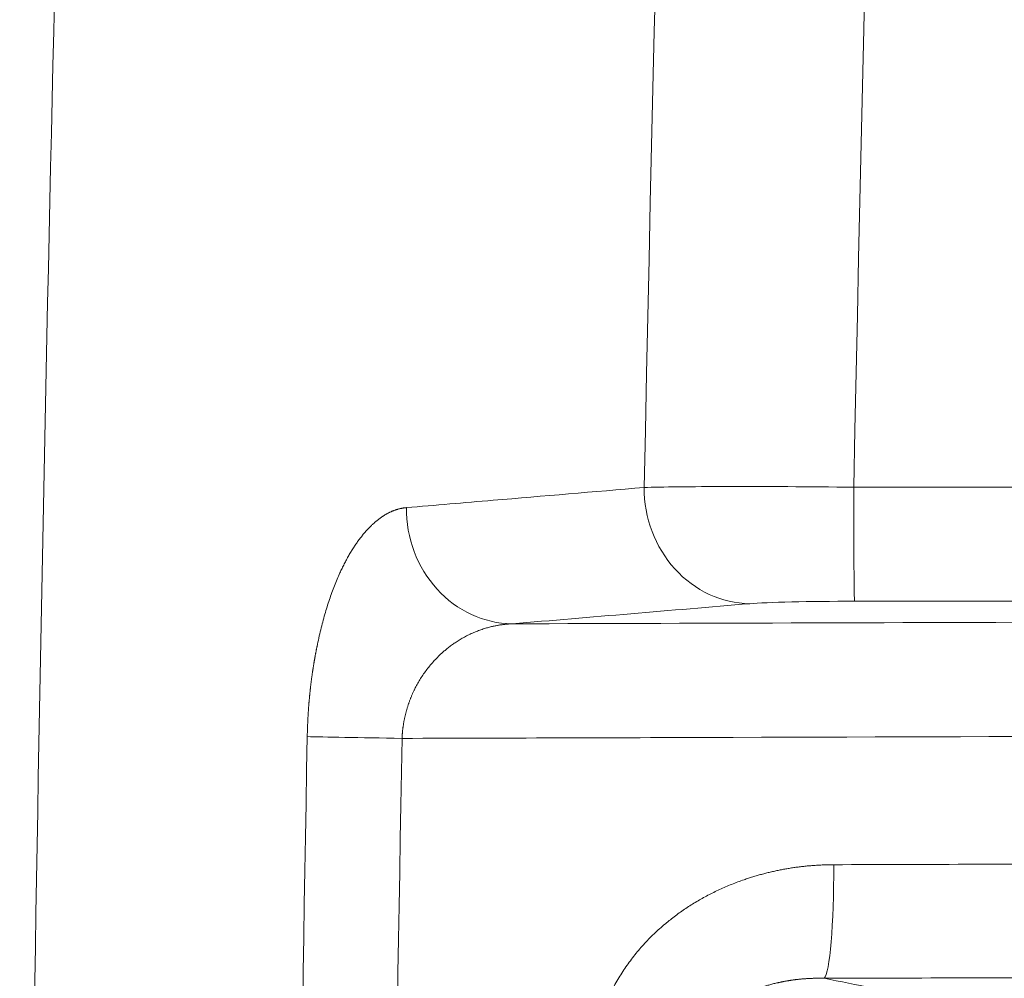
# Model space of a CAD drawing. Header units: millimetres. Extents: x -620 to 6530, y -1325 to 1325.
# Tile 106 of 180: x -548 to -505, y 83 to 125. Entities that reach past the tile are written whole.
import ezdxf

# ---------------------------------------------------------------- set-up
doc = ezdxf.new("R2010")
doc.units = ezdxf.units.MM
doc.layers.add('Plan', color=7, linetype='Continuous', true_color=0xffffff)

msp = doc.modelspace()

# ---------------------------------------------------------------- linework, layer by layer
at = {"layer": 'Plan', "color": 155, "linetype": 'Continuous', "lineweight": 13}
for p, q in [((-511.71, 104.828), (-466.482, 104.828)), ((-466.445, 99.831), (-511.673, 99.831))]:
    msp.add_line(p, q, dxfattribs=at)
for centre, major_axis, ratio, start_param, end_param in [((-516.262, 104.721), (0.422, -4.982), 0.924412, 4.615617, 6.191524), ((-511.672, 104.828), (0, -5), 0.007679, 4.712389, 6.248267), ((-526.678, 103.839), (0.422, -4.982), 0.924415, 4.615805, 6.191522), ((-531.017, 93.819), (4.999, -0.091), 0.000695, 3.53097, 4.61744), ((-513.061, 88.296), (0.015, -5), 0.0948, 0.087325, 1.56953)]:
    msp.add_ellipse(centre, major_axis=major_axis, ratio=ratio, start_param=start_param, end_param=end_param, dxfattribs=at)
at = {"layer": 'Plan', "color": 155, "linetype": 'Continuous', "lineweight": 18}
msp.add_open_spline([(-492.846, -758.021), (-502.061, -695.301), (-510.132, -632.413), (-523.977, -506.385), (-529.75, -443.245), (-538.99, -316.796), (-545.923, -190.178), (-549.392, 0), (-545.923, 190.178), (-538.99, 316.796), (-529.75, 443.245), (-523.977, 506.385), (-510.132, 632.413), (-502.061, 695.301), (-492.846, 758.021)], degree=3, knots=[0, 0, 0, 0, 0.125, 0.125, 0.25, 0.25, 0.375, 0.5, 0.625, 0.75, 0.75, 0.875, 0.875, 1, 1, 1, 1], dxfattribs=at)
at = {"layer": 'Plan', "color": 155, "linetype": 'Continuous', "lineweight": 13}
for points, knots in [([(-520.887, 104.814), (-518.736, 211.312), (-513.297, 317.91), (-495.78, 531.592), (-483.628, 638.739), (-468.127, 745.551)], [0, 0, 0, 0, 0.496999, 0.496999, 1, 1, 1, 1]), ([(-459.046, 744.226), (-474.421, 638.287), (-486.496, 532.017), (-504.059, 318.818), (-509.545, 211.854), (-511.71, 104.828)], [0, 0, 0, 0, 0.5, 0.5, 1, 1, 1, 1]), ([(-531.303, 103.931), (-530.036, 104.039), (-528.77, 104.146), (-525.298, 104.44), (-523.092, 104.627), (-520.887, 104.814)], [0, 0, 0, 0, 0.36486, 0.36486, 1, 1, 1, 1]), ([(-520.887, 104.814), (-520.139, 104.838), (-518.847, 104.853), (-515.611, 104.858), (-513.669, 104.848), (-511.71, 104.828)], [0, 0, 0, 0, 0.5, 0.5, 1, 1, 1, 1]), ([(-531.303, 103.931), (-531.316, 103.93), (-531.343, 103.928), (-531.382, 103.923), (-531.422, 103.918), (-531.461, 103.911), (-531.501, 103.904), (-531.54, 103.896), (-531.58, 103.888), (-531.619, 103.878), (-531.658, 103.868), (-531.697, 103.856), (-531.736, 103.844), (-531.775, 103.832), (-531.814, 103.818), (-531.853, 103.803), (-531.892, 103.788), (-531.931, 103.772), (-531.97, 103.755), (-532.008, 103.737), (-532.047, 103.718), (-532.085, 103.699), (-532.124, 103.679), (-532.162, 103.657), (-532.201, 103.636), (-532.239, 103.613), (-532.278, 103.589), (-532.316, 103.565), (-532.354, 103.54), (-532.392, 103.513), (-532.43, 103.487), (-532.468, 103.459), (-532.506, 103.43), (-532.544, 103.401), (-532.582, 103.371), (-532.62, 103.34), (-532.657, 103.308), (-532.695, 103.275), (-532.733, 103.242), (-532.77, 103.207), (-532.808, 103.172), (-532.872, 103.111), (-532.961, 103.02), (-533.076, 102.896), (-533.189, 102.764), (-533.299, 102.626), (-533.408, 102.481), (-533.516, 102.329), (-533.621, 102.17), (-533.724, 102.005), (-533.826, 101.832), (-533.925, 101.652), (-534.023, 101.466), (-534.119, 101.273), (-534.265, 100.962), (-534.454, 100.516), (-534.675, 99.91), (-534.876, 99.265), (-535.057, 98.58), (-535.167, 98.086), (-535.223, 97.81), (-535.232, 97.765), (-535.241, 97.72), (-535.25, 97.674), (-535.259, 97.629), (-535.267, 97.584), (-535.276, 97.538), (-535.284, 97.493), (-535.293, 97.447), (-535.301, 97.402), (-535.309, 97.356), (-535.317, 97.311), (-535.325, 97.265), (-535.333, 97.22), (-535.341, 97.174), (-535.349, 97.128), (-535.356, 97.083), (-535.364, 97.037), (-535.371, 96.991), (-535.378, 96.945), (-535.386, 96.9), (-535.393, 96.854), (-535.4, 96.808), (-535.407, 96.762), (-535.413, 96.716), (-535.42, 96.67), (-535.427, 96.624), (-535.433, 96.578), (-535.44, 96.532), (-535.446, 96.486), (-535.452, 96.439), (-535.458, 96.393), (-535.464, 96.347), (-535.47, 96.301), (-535.476, 96.255), (-535.482, 96.208), (-535.487, 96.162), (-535.493, 96.116), (-535.498, 96.069), (-535.504, 96.023), (-535.509, 95.976), (-535.514, 95.93), (-535.519, 95.883), (-535.524, 95.837), (-535.529, 95.79), (-535.533, 95.744), (-535.538, 95.697), (-535.543, 95.65), (-535.547, 95.604), (-535.551, 95.557), (-535.556, 95.51), (-535.56, 95.463), (-535.564, 95.417), (-535.568, 95.37), (-535.572, 95.323), (-535.575, 95.276), (-535.579, 95.229), (-535.583, 95.182), (-535.586, 95.135), (-535.59, 95.088), (-535.593, 95.041), (-535.596, 94.994), (-535.599, 94.947), (-535.602, 94.899), (-535.605, 94.852), (-535.608, 94.805), (-535.61, 94.758), (-535.613, 94.71), (-535.616, 94.663), (-535.618, 94.616), (-535.62, 94.568), (-535.622, 94.521), (-535.624, 94.474), (-535.626, 94.426), (-535.628, 94.379), (-535.63, 94.331), (-535.632, 94.283), (-535.634, 94.236), (-535.635, 94.188), (-535.636, 94.141), (-535.638, 94.093), (-535.639, 94.045), (-535.64, 93.997), (-535.641, 93.95), (-535.642, 93.918), (-535.642, 93.902)], [0, 0, 0, 0, 0.006354, 0.012699, 0.019035, 0.025363, 0.031682, 0.037994, 0.044298, 0.050596, 0.056887, 0.063172, 0.069452, 0.075726, 0.081995, 0.08826, 0.094521, 0.100779, 0.107034, 0.113285, 0.119535, 0.125783, 0.132029, 0.138274, 0.144519, 0.150764, 0.157009, 0.163254, 0.169501, 0.17575, 0.182, 0.188253, 0.194508, 0.200767, 0.20703, 0.213297, 0.219568, 0.225844, 0.232126, 0.238413, 0.244707, 0.251007, 0.270701, 0.290258, 0.309692, 0.329017, 0.348245, 0.367392, 0.386471, 0.405496, 0.424482, 0.443443, 0.462394, 0.481349, 0.500322, 0.550853, 0.600764, 0.650377, 0.700018, 0.750015, 0.753081, 0.756143, 0.759199, 0.762251, 0.765297, 0.768339, 0.771375, 0.774407, 0.777435, 0.780457, 0.783476, 0.786489, 0.789499, 0.792504, 0.795505, 0.798502, 0.801494, 0.804483, 0.807468, 0.810449, 0.813426, 0.8164, 0.81937, 0.822336, 0.8253, 0.828259, 0.831216, 0.834169, 0.83712, 0.840067, 0.843011, 0.845953, 0.848892, 0.851828, 0.854761, 0.857692, 0.860621, 0.863547, 0.866471, 0.869393, 0.872312, 0.87523, 0.878146, 0.881059, 0.883971, 0.886882, 0.889791, 0.892698, 0.895604, 0.898509, 0.901412, 0.904314, 0.907215, 0.910115, 0.913015, 0.915913, 0.918811, 0.921708, 0.924604, 0.9275, 0.930396, 0.933291, 0.936186, 0.939081, 0.941976, 0.944871, 0.947766, 0.950662, 0.953557, 0.956453, 0.95935, 0.962247, 0.965145, 0.968043, 0.970943, 0.973843, 0.976744, 0.979646, 0.98255, 0.985455, 0.988361, 0.991268, 0.994177, 0.997088, 1, 1, 1, 1]), ([(-531.491, 93.824), (-531.49, 93.842), (-531.489, 93.879), (-531.486, 93.934), (-531.482, 93.989), (-531.478, 94.045), (-531.473, 94.1), (-531.467, 94.156), (-531.461, 94.212), (-531.454, 94.267), (-531.447, 94.323), (-531.439, 94.379), (-531.43, 94.435), (-531.421, 94.492), (-531.411, 94.548), (-531.4, 94.604), (-531.389, 94.66), (-531.377, 94.716), (-531.365, 94.772), (-531.352, 94.829), (-531.339, 94.885), (-531.324, 94.941), (-531.31, 94.997), (-531.294, 95.053), (-531.278, 95.109), (-531.262, 95.165), (-531.244, 95.22), (-531.226, 95.276), (-531.208, 95.331), (-531.189, 95.387), (-531.169, 95.442), (-531.149, 95.497), (-531.128, 95.552), (-531.106, 95.606), (-531.084, 95.661), (-531.061, 95.715), (-531.038, 95.769), (-531.014, 95.823), (-530.989, 95.876), (-530.964, 95.93), (-530.938, 95.983), (-530.886, 96.087), (-530.802, 96.243), (-530.68, 96.447), (-530.547, 96.649), (-530.402, 96.849), (-530.245, 97.045), (-530.076, 97.237), (-529.896, 97.423), (-529.75, 97.56), (-529.642, 97.654), (-529.576, 97.709), (-529.508, 97.765), (-529.436, 97.821), (-529.362, 97.877), (-529.284, 97.933), (-529.204, 97.989), (-529.121, 98.045), (-529.035, 98.101), (-528.946, 98.156), (-528.854, 98.21), (-528.759, 98.263), (-528.662, 98.314), (-528.561, 98.365), (-528.458, 98.414), (-528.351, 98.461), (-528.244, 98.506), (-528.139, 98.546), (-528.037, 98.583), (-527.938, 98.617), (-527.843, 98.646), (-527.752, 98.673), (-527.663, 98.697), (-527.578, 98.718), (-527.497, 98.737), (-527.419, 98.754), (-527.344, 98.768), (-527.273, 98.781), (-527.205, 98.792), (-527.14, 98.801), (-527.079, 98.809), (-527.021, 98.816), (-526.967, 98.822), (-526.916, 98.827), (-526.868, 98.831), (-526.824, 98.834), (-526.783, 98.837), (-526.745, 98.839), (-526.711, 98.841), (-526.69, 98.842), (-526.68, 98.842)], [0, 0, 0, 0, 0.005756, 0.011531, 0.017328, 0.023146, 0.028986, 0.034847, 0.040732, 0.04664, 0.052572, 0.058528, 0.064508, 0.070514, 0.076545, 0.082601, 0.088684, 0.094794, 0.100931, 0.107094, 0.113286, 0.119505, 0.125753, 0.13203, 0.138335, 0.14467, 0.151034, 0.157428, 0.163852, 0.170306, 0.17679, 0.183306, 0.189852, 0.19643, 0.203039, 0.20968, 0.216353, 0.223058, 0.229795, 0.236565, 0.243367, 0.250203, 0.27728, 0.305526, 0.334953, 0.365568, 0.397374, 0.430367, 0.464543, 0.49989, 0.511227, 0.522991, 0.53518, 0.547793, 0.560829, 0.574285, 0.588161, 0.602453, 0.617159, 0.632276, 0.647801, 0.663732, 0.680063, 0.696792, 0.713914, 0.731426, 0.749322, 0.766483, 0.783052, 0.799033, 0.814428, 0.829241, 0.843475, 0.857133, 0.870218, 0.882734, 0.894685, 0.906073, 0.916902, 0.927176, 0.936897, 0.946069, 0.954695, 0.962777, 0.970318, 0.977321, 0.983789, 0.989723, 0.995126, 1, 1, 1, 1]), ([(-526.68, 98.842), (-517.983, 98.869), (-509.287, 98.895), (-489.623, 98.955), (-478.656, 98.989), (-467.689, 99.022)], [0, 0, 0, 0, 0.442266, 0.442266, 1, 1, 1, 1]), ([(-467.216, 94.02), (-470.535, 94.01), (-473.853, 94), (-490.444, 93.949), (-503.718, 93.909), (-521.824, 93.853), (-526.658, 93.839), (-531.491, 93.824)], [0, 0, 0, 0, 0.154881, 0.154881, 0.774404, 0.774404, 1, 1, 1, 1]), ([(-512.587, 88.292), (-512.621, 88.291), (-512.689, 88.291), (-512.791, 88.289), (-512.892, 88.287), (-512.993, 88.284), (-513.094, 88.28), (-513.195, 88.275), (-513.295, 88.27), (-513.396, 88.263), (-513.496, 88.256), (-513.596, 88.248), (-513.696, 88.24), (-513.796, 88.23), (-513.895, 88.22), (-513.994, 88.208), (-514.093, 88.196), (-514.192, 88.184), (-514.291, 88.17), (-514.39, 88.156), (-514.488, 88.14), (-514.586, 88.124), (-514.684, 88.107), (-514.782, 88.09), (-514.88, 88.071), (-514.977, 88.052), (-515.075, 88.032), (-515.172, 88.011), (-515.269, 87.99), (-515.365, 87.967), (-515.462, 87.944), (-515.558, 87.92), (-515.654, 87.895), (-515.75, 87.869), (-515.846, 87.843), (-515.942, 87.815), (-516.037, 87.787), (-516.133, 87.758), (-516.228, 87.728), (-516.323, 87.698), (-516.417, 87.667), (-516.573, 87.614), (-516.787, 87.537), (-517.058, 87.432), (-517.324, 87.322), (-517.586, 87.205), (-517.844, 87.082), (-518.097, 86.954), (-518.345, 86.819), (-518.589, 86.678), (-518.829, 86.532), (-519.064, 86.379), (-519.294, 86.22), (-519.52, 86.056), (-519.742, 85.885), (-520.059, 85.627), (-520.46, 85.269), (-520.923, 84.793), (-521.349, 84.288), (-521.739, 83.754), (-522.093, 83.191), (-522.311, 82.785), (-522.423, 82.555), (-522.445, 82.512), (-522.466, 82.468), (-522.486, 82.424), (-522.507, 82.38), (-522.527, 82.336), (-522.547, 82.292), (-522.567, 82.248), (-522.586, 82.204), (-522.606, 82.16), (-522.625, 82.115), (-522.643, 82.071), (-522.662, 82.027), (-522.68, 81.983), (-522.698, 81.938), (-522.716, 81.894), (-522.733, 81.85), (-522.751, 81.805), (-522.768, 81.761), (-522.784, 81.716), (-522.801, 81.672), (-522.817, 81.627), (-522.833, 81.583), (-522.849, 81.538), (-522.865, 81.493), (-522.88, 81.449), (-522.895, 81.404), (-522.91, 81.359), (-522.924, 81.314), (-522.938, 81.27), (-522.952, 81.225), (-522.966, 81.18), (-522.98, 81.135), (-522.993, 81.09), (-523.006, 81.045), (-523.019, 81), (-523.031, 80.955), (-523.044, 80.91), (-523.056, 80.865), (-523.067, 80.819), (-523.079, 80.774), (-523.09, 80.729), (-523.101, 80.684), (-523.112, 80.638), (-523.123, 80.593), (-523.133, 80.547), (-523.143, 80.502), (-523.153, 80.456), (-523.162, 80.411), (-523.172, 80.365), (-523.181, 80.32), (-523.19, 80.274), (-523.198, 80.229), (-523.206, 80.183), (-523.214, 80.137), (-523.222, 80.091), (-523.23, 80.046), (-523.237, 80), (-523.244, 79.954), (-523.251, 79.908), (-523.258, 79.862), (-523.264, 79.816), (-523.27, 79.77), (-523.276, 79.724), (-523.281, 79.678), (-523.287, 79.632), (-523.292, 79.586), (-523.297, 79.539), (-523.301, 79.493), (-523.305, 79.447), (-523.31, 79.401), (-523.313, 79.354), (-523.317, 79.308), (-523.32, 79.261), (-523.323, 79.215), (-523.326, 79.168), (-523.329, 79.122), (-523.331, 79.075), (-523.333, 79.029), (-523.335, 78.982), (-523.337, 78.935), (-523.338, 78.889), (-523.339, 78.842), (-523.34, 78.795), (-523.34, 78.764), (-523.34, 78.748)], [0, 0, 0, 0, 0.00639, 0.012769, 0.019137, 0.025495, 0.031844, 0.038183, 0.044513, 0.050834, 0.057147, 0.063453, 0.069751, 0.076042, 0.082327, 0.088606, 0.094879, 0.101147, 0.10741, 0.113669, 0.119924, 0.126175, 0.132423, 0.138669, 0.144912, 0.151154, 0.157394, 0.163633, 0.169871, 0.17611, 0.182349, 0.188588, 0.194829, 0.201071, 0.207316, 0.213563, 0.219812, 0.226065, 0.232322, 0.238583, 0.244849, 0.251119, 0.269493, 0.287732, 0.305847, 0.32385, 0.341752, 0.359565, 0.377302, 0.394973, 0.412592, 0.430171, 0.447722, 0.465258, 0.482791, 0.500334, 0.542262, 0.583785, 0.625103, 0.666421, 0.707942, 0.749868, 0.752922, 0.755971, 0.759016, 0.762056, 0.765091, 0.768122, 0.771148, 0.77417, 0.777188, 0.780201, 0.78321, 0.786215, 0.789216, 0.792213, 0.795206, 0.798195, 0.801181, 0.804163, 0.807141, 0.810116, 0.813087, 0.816056, 0.819021, 0.821982, 0.824941, 0.827897, 0.83085, 0.8338, 0.836747, 0.839691, 0.842633, 0.845573, 0.84851, 0.851445, 0.854377, 0.857307, 0.860236, 0.863162, 0.866086, 0.869009, 0.871929, 0.874848, 0.877766, 0.880682, 0.883596, 0.886509, 0.889421, 0.892332, 0.895242, 0.898151, 0.901059, 0.903966, 0.906872, 0.909778, 0.912683, 0.915587, 0.918491, 0.921395, 0.924299, 0.927203, 0.930106, 0.93301, 0.935914, 0.938817, 0.941722, 0.944626, 0.947531, 0.950437, 0.953343, 0.95625, 0.959158, 0.962067, 0.964976, 0.967887, 0.970799, 0.973712, 0.976627, 0.979542, 0.98246, 0.985379, 0.988299, 0.991222, 0.994146, 0.997072, 1, 1, 1, 1]), ([(-512.587, 88.292), (-508.434, 88.304), (-504.281, 88.317), (-495.125, 88.345), (-490.122, 88.36), (-485.119, 88.375)], [0, 0, 0, 0, 0.453576, 0.453576, 1, 1, 1, 1]), ([(-519.189, 78.707), (-519.189, 78.725), (-519.19, 78.762), (-519.189, 78.817), (-519.188, 78.873), (-519.186, 78.928), (-519.184, 78.984), (-519.18, 79.039), (-519.176, 79.094), (-519.171, 79.15), (-519.165, 79.205), (-519.158, 79.261), (-519.15, 79.316), (-519.142, 79.371), (-519.132, 79.426), (-519.122, 79.481), (-519.111, 79.536), (-519.099, 79.591), (-519.087, 79.646), (-519.073, 79.7), (-519.059, 79.755), (-519.044, 79.809), (-519.028, 79.863), (-519.011, 79.917), (-518.994, 79.971), (-518.975, 80.024), (-518.956, 80.077), (-518.936, 80.131), (-518.916, 80.183), (-518.894, 80.236), (-518.872, 80.288), (-518.848, 80.341), (-518.824, 80.392), (-518.8, 80.444), (-518.774, 80.495), (-518.748, 80.546), (-518.721, 80.597), (-518.693, 80.647), (-518.664, 80.697), (-518.635, 80.747), (-518.605, 80.796), (-518.564, 80.861), (-518.511, 80.941), (-518.444, 81.037), (-518.373, 81.132), (-518.299, 81.226), (-518.221, 81.319), (-518.14, 81.411), (-518.055, 81.503), (-517.967, 81.593), (-517.875, 81.682), (-517.779, 81.769), (-517.68, 81.855), (-517.578, 81.94), (-517.472, 82.023), (-517.362, 82.104), (-517.25, 82.183), (-517.134, 82.26), (-517.029, 82.326), (-516.938, 82.381), (-516.86, 82.426), (-516.781, 82.47), (-516.702, 82.513), (-516.621, 82.555), (-516.54, 82.596), (-516.459, 82.636), (-516.376, 82.674), (-516.293, 82.712), (-516.209, 82.748), (-516.125, 82.783), (-516.04, 82.817), (-515.954, 82.85), (-515.868, 82.882), (-515.781, 82.912), (-515.694, 82.942), (-515.606, 82.97), (-515.518, 82.997), (-515.429, 83.023), (-515.34, 83.047), (-515.251, 83.071), (-515.161, 83.093), (-515.086, 83.111), (-515.026, 83.124), (-514.981, 83.134), (-514.935, 83.144), (-514.89, 83.153), (-514.845, 83.163), (-514.799, 83.171), (-514.754, 83.18), (-514.709, 83.188), (-514.663, 83.196), (-514.618, 83.204), (-514.573, 83.212), (-514.527, 83.219), (-514.482, 83.226), (-514.437, 83.233), (-514.391, 83.239), (-514.346, 83.245), (-514.301, 83.251), (-514.255, 83.257), (-514.21, 83.262), (-514.165, 83.268), (-514.12, 83.273), (-514.075, 83.277), (-514.029, 83.282), (-513.984, 83.286), (-513.939, 83.29), (-513.894, 83.293), (-513.849, 83.297), (-513.804, 83.3), (-513.759, 83.303), (-513.715, 83.306), (-513.67, 83.308), (-513.625, 83.31), (-513.58, 83.312), (-513.536, 83.314), (-513.491, 83.315), (-513.447, 83.316), (-513.402, 83.317), (-513.358, 83.318), (-513.313, 83.319), (-513.269, 83.319), (-513.225, 83.319), (-513.181, 83.319), (-513.137, 83.318), (-513.093, 83.318), (-513.049, 83.317), (-513.02, 83.316), (-513.005, 83.316)], [0, 0, 0, 0, 0.006123, 0.012248, 0.018376, 0.024505, 0.030638, 0.036775, 0.042915, 0.04906, 0.05521, 0.061366, 0.067527, 0.073694, 0.079868, 0.086049, 0.092238, 0.098434, 0.104639, 0.110852, 0.117075, 0.123306, 0.129548, 0.1358, 0.142062, 0.148335, 0.15462, 0.160916, 0.167224, 0.173544, 0.179878, 0.186224, 0.192583, 0.198957, 0.205344, 0.211746, 0.218163, 0.224594, 0.231042, 0.237505, 0.243984, 0.250479, 0.263424, 0.276574, 0.289933, 0.303503, 0.317288, 0.331289, 0.345509, 0.359949, 0.374612, 0.389497, 0.404607, 0.419942, 0.435502, 0.451288, 0.467301, 0.48354, 0.500005, 0.510514, 0.521056, 0.531628, 0.542231, 0.552864, 0.563528, 0.574222, 0.584945, 0.595697, 0.606479, 0.61729, 0.628129, 0.638997, 0.649894, 0.660819, 0.671772, 0.682753, 0.693762, 0.704799, 0.715865, 0.726958, 0.738079, 0.749228, 0.754818, 0.760403, 0.765982, 0.771556, 0.777124, 0.782687, 0.788244, 0.793795, 0.79934, 0.80488, 0.810413, 0.815941, 0.821462, 0.826978, 0.832487, 0.83799, 0.843487, 0.848978, 0.854463, 0.859941, 0.865412, 0.870877, 0.876336, 0.881788, 0.887234, 0.892673, 0.898105, 0.90353, 0.908949, 0.914361, 0.919766, 0.925164, 0.930555, 0.93594, 0.941317, 0.946688, 0.952051, 0.957407, 0.962757, 0.968099, 0.973434, 0.978761, 0.984082, 0.989395, 0.994701, 1, 1, 1, 1]), ([(-485.536, 83.399), (-490.114, 83.385), (-494.692, 83.371), (-499.696, 83.356), (-500.121, 83.355), (-504.699, 83.341), (-508.852, 83.328), (-513.005, 83.316)], [0, 0, 0, 0, 0.5, 0.5, 0.546423, 0.546423, 1, 1, 1, 1]), ([(-513.005, 83.316), (-512.296, 83.173), (-511.587, 83.03), (-509.582, 82.626), (-508.285, 82.365), (-506.989, 82.103)], [0, 0, 0, 0, 0.353527, 0.353527, 1, 1, 1, 1])]:
    msp.add_open_spline(points, degree=3, knots=knots, dxfattribs=at)
for points in [[(-516.264, 99.724), (-519.736, 99.43), (-523.208, 99.136), (-526.68, 98.842)], [(-511.673, 99.831), (-513.648, 99.831), (-515.514, 99.788), (-516.264, 99.724)], [(-535.642, -93.902), (-536.786, -31.307), (-536.786, 31.308), (-535.642, 93.902)], [(-531.491, 93.824), (-532.634, 31.28), (-532.634, -31.28), (-531.491, -93.824)]]:
    msp.add_open_spline(points, degree=3, dxfattribs=at)

doc.saveas('drawing.dxf')
